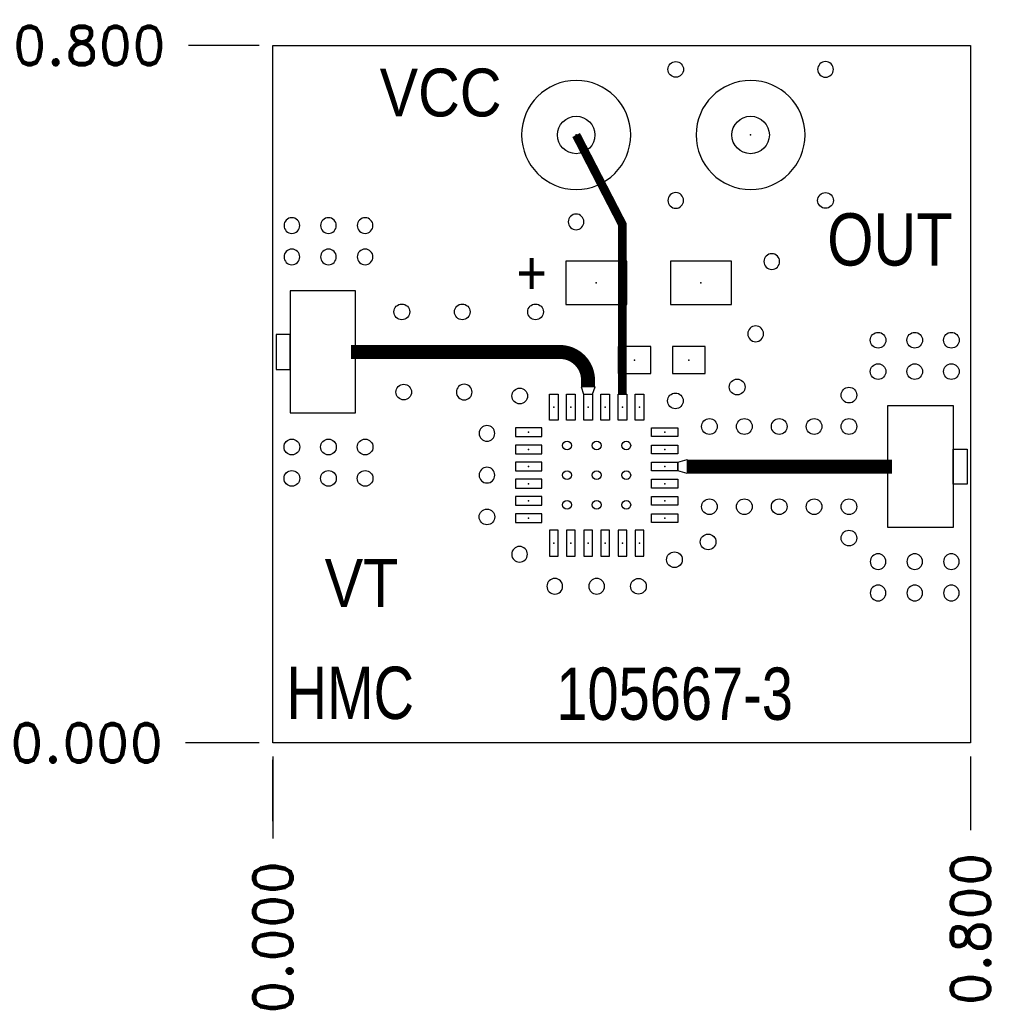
# Model space of a CAD drawing. Extents: x -0.29 to 0.83, y -0.3 to 0.83.
import ezdxf
from ezdxf.enums import TextEntityAlignment as Align

# ---------------------------------------------------------------- set-up
doc = ezdxf.new("R2010")
doc.units = 0
doc.header["$MEASUREMENT"] = 0
doc.linetypes.add('SSCOMP', pattern=[101, 100, 1])
for name, color, linetype in [('COM-NS', 4, 'CONTINUOUS'), ('HOL', 1, 'CONTINUOUS'), ('LND-NS', 5, 'CONTINUOUS'), ('PAD-CM', 14, 'CONTINUOUS'), ('PCB', 7, 'CONTINUOUS'), ('SLK-NS', 7, 'CONTINUOUS'), ('TRA-NS', 5, 'CONTINUOUS'), ('via', 7, 'CONTINUOUS')]:
    doc.layers.add(name, color=color, linetype=linetype)
doc.layers.add('DIM', color=1, linetype='CONTINUOUS', lineweight=13)
doc.layers.add('GE-NS', color=144, linetype='CONTINUOUS', lineweight=5)
doc.layers.get('COM-NS').off()
doc.layers.get('GE-NS').off()
doc.styles.add('ROMAND', font='romand')
doc.dimstyles.get("Standard").update_dxf_attribs({"dimscale": 0.25, "dimtxt": 0.18, "dimasz": 0.18, "dimexe": 0.18, "dimexo": 0.0625, "dimgap": 0.09, "dimtad": 0, "dimtih": 1, "dimtoh": 1, "dimdec": 3, "dimzin": 0, "dimdsep": 46, "dimtxsty": 'ROMAND', "dimcen": 0.09, "dimadec": 0, "dimazin": 0, "dimtfac": 1, "dimtdec": 3, "dimtofl": 0, "dimtmove": 0, "dimatfit": 3, "dimfxl": 0, "dimtolj": 1, "dimtzin": 0, "dimarcsym": 0})

# ---------------------------------------------------------------- blocks, each defined once
blk = doc.blocks.new('HOL-D018')
at = {"layer": 'HOL'}
blk.add_circle((0, 0), 0.009, dxfattribs=at)
blk = doc.blocks.new('VIA-D018-D0')
at = {"layer": 'HOL'}
blk.add_blockref('HOL-D018', (0, 0), dxfattribs=at)
blk = doc.blocks.new('LND-NS-4-D031-D0375')
at = {"layer": 'LND-NS'}
blk.add_lwpolyline([(0.0155, -0.01875), (0.0155, 0.01875), (-0.0155, 0.01875), (-0.0155, -0.01875)], close=True, dxfattribs=at)
blk.add_point((0, 0), dxfattribs=at)
blk = doc.blocks.new('0603-NS')
at = {"layer": 'LND-NS', "rotation": 90}
for p in [(-0.03125, 0), (0.03125, 0)]:
    blk.add_blockref('LND-NS-4-D031-D0375', p, dxfattribs=at)
blk = doc.blocks.new('LND-NS-4-D05-D07')
at = {"layer": 'LND-NS'}
blk.add_lwpolyline([(0.025, -0.035), (0.025, 0.035), (-0.025, 0.035), (-0.025, -0.035)], close=True, dxfattribs=at)
blk.add_point((0, 0), dxfattribs=at)
blk = doc.blocks.new('CASEA-NS')
at = {"layer": 'LND-NS', "rotation": 90}
for p in [(-0.06, 0), (0.06, 0)]:
    blk.add_blockref('LND-NS-4-D05-D07', p, dxfattribs=at)
blk = doc.blocks.new('PAD-CM-0-D125')
at = {"layer": 'PAD-CM'}
blk.add_lwpolyline([(-0.0625, 0, 1), (0.0625, 0, 1)], format="xyb", close=True, dxfattribs=at)
blk.add_point((0, 0), dxfattribs=at)
blk = doc.blocks.new('HOL-D043')
at = {"layer": 'HOL', "linetype": 'Continuous'}
blk.add_circle((0, 0), 0.0215, dxfattribs=at)
blk = doc.blocks.new('VIA-D043-D125')
at = {"layer": 'HOL'}
blk.add_blockref('HOL-D043', (0, 0), dxfattribs=at)
at = {"layer": 'PAD-CM'}
blk.add_blockref('PAD-CM-0-D125', (0, 0), dxfattribs=at)
blk = doc.blocks.new('HOL-D01')
at = {"layer": 'HOL', "linetype": 'Continuous'}
blk.add_circle((0, 0), 0.005, dxfattribs=at)
blk = doc.blocks.new('VIA-D01-D0')
at = {"layer": 'HOL'}
blk.add_blockref('HOL-D01', (0, 0), dxfattribs=at)
blk = doc.blocks.new('LND-NS-4-D03-D01')
at = {"layer": 'LND-NS'}
blk.add_lwpolyline([(-0.015, -0.005), (0.015, -0.005), (0.015, 0.005), (-0.015, 0.005)], close=True, dxfattribs=at)
blk.add_point((0, 0), dxfattribs=at)
blk = doc.blocks.new('HMC_LP4-NS')
at = {"layer": 'LND-NS', "xscale": -1, "rotation": 90}
for p in [(-0.0492, 0.078), (-0.0295, 0.078), (-0.0098, 0.078), (0.0098, 0.078), (0.0295, 0.078), (0.0492, 0.078)]:
    blk.add_blockref('LND-NS-4-D03-D01', p, dxfattribs=at)
at = {"layer": 'LND-NS'}
for p in [(-0.078, 0.0492), (-0.078, 0.0295), (-0.078, 0.0098), (-0.078, -0.0098), (-0.078, -0.0295), (-0.078, -0.0492)]:
    blk.add_blockref('LND-NS-4-D03-D01', p, dxfattribs=at)
at = {"layer": 'LND-NS', "xscale": -1}
for p in [(0.078, 0.0492), (0.078, 0.0295), (0.078, 0.0098), (0.078, -0.0098), (0.078, -0.0295), (0.078, -0.0492)]:
    blk.add_blockref('LND-NS-4-D03-D01', p, dxfattribs=at)
at = {"layer": 'LND-NS', "rotation": 90}
for p in [(-0.0492, -0.078), (-0.0295, -0.078), (-0.0098, -0.078), (0.0098, -0.078), (0.0295, -0.078), (0.0492, -0.078)]:
    blk.add_blockref('LND-NS-4-D03-D01', p, dxfattribs=at)
at = {"layer": 'via'}
for p in [(-0.034, 0.034), (0, 0.034), (0.034, 0.034), (-0.034, 0), (0, 0), (0.034, 0), (-0.034, -0.034), (0, -0.034), (0.034, -0.034)]:
    blk.add_blockref('VIA-D01-D0', p, dxfattribs=at)
blk = doc.blocks.new('*D17')
at = {"layer": 'DIM', "color": 0, "lineweight": -2}
for p, q in [((0, -0.0156), (0, -0.09)), ((0, -0.09), (0, -0.0196)), ((0, -0.0196), (0, -0.1096))]:
    blk.add_line(p, q, dxfattribs=at)
at = {"layer": 'DIM', "color": 0, "insert": (0, -0.2232), "char_height": 0.045, "attachment_point": 5, "rotation": 90, "style": 'ROMAND'}
blk.add_mtext('\\A1;0.000', dxfattribs=at)
blk = doc.blocks.new('*D18')
at = {"layer": 'DIM', "color": 0, "lineweight": -2}
blk.add_line((-0.0156, 0), (-0.1, 0), dxfattribs=at)
at = {"layer": 'DIM', "color": 0, "insert": (-0.2136, 0), "char_height": 0.045, "attachment_point": 5, "style": 'ROMAND'}
blk.add_mtext('\\A1;0.000', dxfattribs=at)
blk = doc.blocks.new('*D19')
at = {"layer": 'DIM', "color": 0, "lineweight": -2}
blk.add_line((0.8, -0.0156), (0.8, -0.1), dxfattribs=at)
at = {"layer": 'DIM', "color": 0, "insert": (0.8, -0.2136), "char_height": 0.045, "attachment_point": 5, "rotation": 90, "style": 'ROMAND'}
blk.add_mtext('\\A1;0.800', dxfattribs=at)
blk = doc.blocks.new('*D20')
at = {"layer": 'DIM', "color": 0, "lineweight": -2}
blk.add_line((-0.0156, 0.8), (-0.0968, 0.8), dxfattribs=at)
at = {"layer": 'DIM', "color": 0, "insert": (-0.2104, 0.8), "char_height": 0.045, "attachment_point": 5, "style": 'ROMAND'}
blk.add_mtext('\\A1;0.800', dxfattribs=at)
blk = doc.blocks.new('SMA_MATCH-NS')
at = {"layer": 'TRA-NS'}
for points in [[(0.02, -0.07), (0.095, -0.07), (0.095, 0.07), (0.02, 0.07)], [(0.004, -0.02), (0.02, -0.02), (0.02, 0.02), (0.004, 0.02)]]:
    blk.add_lwpolyline(points, close=True, dxfattribs=at)
at = {"layer": 'via', "xscale": -1, "rotation": 180}
for p in [(0.022, 0.145), (0.064, 0.145), (0.106, 0.145), (0.022, 0.109), (0.064, 0.109), (0.106, 0.109)]:
    blk.add_blockref('VIA-D018-D0', p, dxfattribs=at)
at = {"layer": 'via'}
for p in [(0.022, -0.109), (0.064, -0.109), (0.106, -0.109), (0.022, -0.145), (0.064, -0.145), (0.106, -0.145)]:
    blk.add_blockref('VIA-D018-D0', p, dxfattribs=at)

msp = doc.modelspace()

# ---------------------------------------------------------------- linework, layer by layer
at = {"layer": 'PCB'}
msp.add_lwpolyline([(0, 0.8), (0.8, 0.8), (0.8, 0), (0, 0)], close=True, dxfattribs=at)
at = {"layer": 'TRA-NS', "linetype": 'SSCOMP'}
msp.add_lwpolyline([(0.4008, 0.4001, 0.01, 0.01, 0), (0.4008, 0.5946, 0.01, 0.01, 0), (0.3478, 0.6973, 0, 0, 0)], format="xyseb", dxfattribs=at)
at = {"layer": 'TRA-NS', "linetype": 'SSCOMP', "const_width": 0.016}
msp.add_lwpolyline([(0.3614, 0.4083), (0.3614, 0.4161, 0.414213), (0.3291, 0.4484), (0.0898, 0.4484)], format="xyb", dxfattribs=at)
at = {"layer": 'TRA-NS'}
msp.add_lwpolyline([(0.3564, 0.4001), (0.3664, 0.4001), (0.3694, 0.4083), (0.3534, 0.4083)], close=True, dxfattribs=at)
at = {"layer": 'TRA-NS', "linetype": 'SSCOMP'}
msp.add_lwpolyline([(0.4643, 0.3119), (0.4643, 0.3219), (0.4752, 0.3249), (0.4752, 0.3089)], close=True, dxfattribs=at)
at = {"layer": 'TRA-NS', "linetype": 'SSCOMP', "const_width": 0.016}
msp.add_lwpolyline([(0.4752, 0.3169), (0.71, 0.3169)], dxfattribs=at)

# ---------------------------------------------------------------- block references
at = {"layer": 'COM-NS'}
for name, p in [('SMA_MATCH-NS', (-0.0002, 0.4484)), ('CASEA-NS', (0.4308, 0.5277)), ('0603-NS', (0.4458, 0.4391)), ('HMC_LP4-NS', (0.3713, 0.3071))]:
    msp.add_blockref(name, p, dxfattribs=at)
at = {"layer": 'COM-NS', "xscale": -1}
msp.add_blockref('SMA_MATCH-NS', (0.8, 0.3169), dxfattribs=at)
at = {"layer": 'GE-NS'}
for p, rotation in [((0.462, 0.7725), 270), ((0.6337, 0.6222), 90), ((0.1479, 0.4944), 180), ((0.2172, 0.4944), 180), ((0.3012, 0.4944), 180), ((0.1501, 0.4024), 180), ((0.2831, 0.3979), 180), ((0.5324, 0.4082), 180), ((0.4616, 0.3923), 180), ((0.2455, 0.2592), 270)]:
    msp.add_blockref('VIA-D018-D0', p, dxfattribs=dict(at, rotation=rotation))
at = {"layer": 'GE-NS', "xscale": -1}
for p, rotation in [((0.6337, 0.7725), 89.99999999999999), ((0.462, 0.6222), 270), ((0.3477, 0.5976), 89.99999999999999), ((0.5721, 0.5521), 89.99999999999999), ((0.2455, 0.355), 270), ((0.2455, 0.3071), 270)]:
    msp.add_blockref('VIA-D018-D0', p, dxfattribs=dict(at, rotation=rotation))
for p in [(0.5536, 0.4692), (0.2194, 0.4024), (0.2829, 0.2163), (0.3233, 0.1796), (0.3713, 0.1796)]:
    msp.add_blockref('VIA-D018-D0', p, dxfattribs=at)
at = {"layer": 'GE-NS'}
for p in [(0.6606, 0.3989), (0.5006, 0.3629), (0.5406, 0.3629), (0.5806, 0.3629), (0.6206, 0.3629), (0.6606, 0.3629), (0.5006, 0.2709), (0.5406, 0.2709), (0.5806, 0.2709), (0.6206, 0.2709), (0.6606, 0.2709), (0.4991, 0.2305), (0.6606, 0.2349), (0.4605, 0.2101), (0.4192, 0.1796)]:
    msp.add_blockref('VIA-D018-D0', p, dxfattribs=at)
at = {"layer": 'via'}
for p in [(0.3478, 0.6973), (0.5478, 0.6973)]:
    msp.add_blockref('VIA-D043-D125', p, dxfattribs=at)

# ---------------------------------------------------------------- texts
at = {"layer": 'SLK-NS'}
for s, height, width, p in [('VCC', 0.055, 0.9, (0.1923, 0.7185)), ('OUT', 0.06, 0.85, (0.7076, 0.5475)), ('+', 0.05, 0.9, (0.2968, 0.5143)), ('VT', 0.055, 0.9, (0.1017, 0.1559)), ('HMC', 0.06, 0.8, (0.0888, 0.0274)), ('105667-3', 0.06, 0.8, (0.4607, 0.0264))]:
    msp.add_text(s, height=height, dxfattribs=dict(at, width=width)).set_placement(p, align=Align.CENTER)

# ---------------------------------------------------------------- dimensions: what is measured, and where the dimension line sits
at = {"layer": 'DIM'}
for feature_location, offset, dtype, picture, middle in [((0, 0.8), (-0.0968, 0), 0, '*D20', (-0.2104, 0.8)), ((0, 0), (-0.1, 0), 0, '*D18', (-0.2135714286, 0)), ((0, 0), (0, -0.1096351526), 1, '*D17', (0, -0.2232065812)), ((0.8, 0), (0, -0.1), 1, '*D19', (0.8, -0.2136))]:
    dim = msp.add_ordinate_dim(feature_location=feature_location, offset=offset, dtype=dtype, origin=(0, 0), dimstyle='Standard', dxfattribs=at)
    dim.commit()
    dim.dimension.update_dxf_attribs({"geometry": picture, "text_midpoint": middle})

doc.saveas('drawing.dxf')
